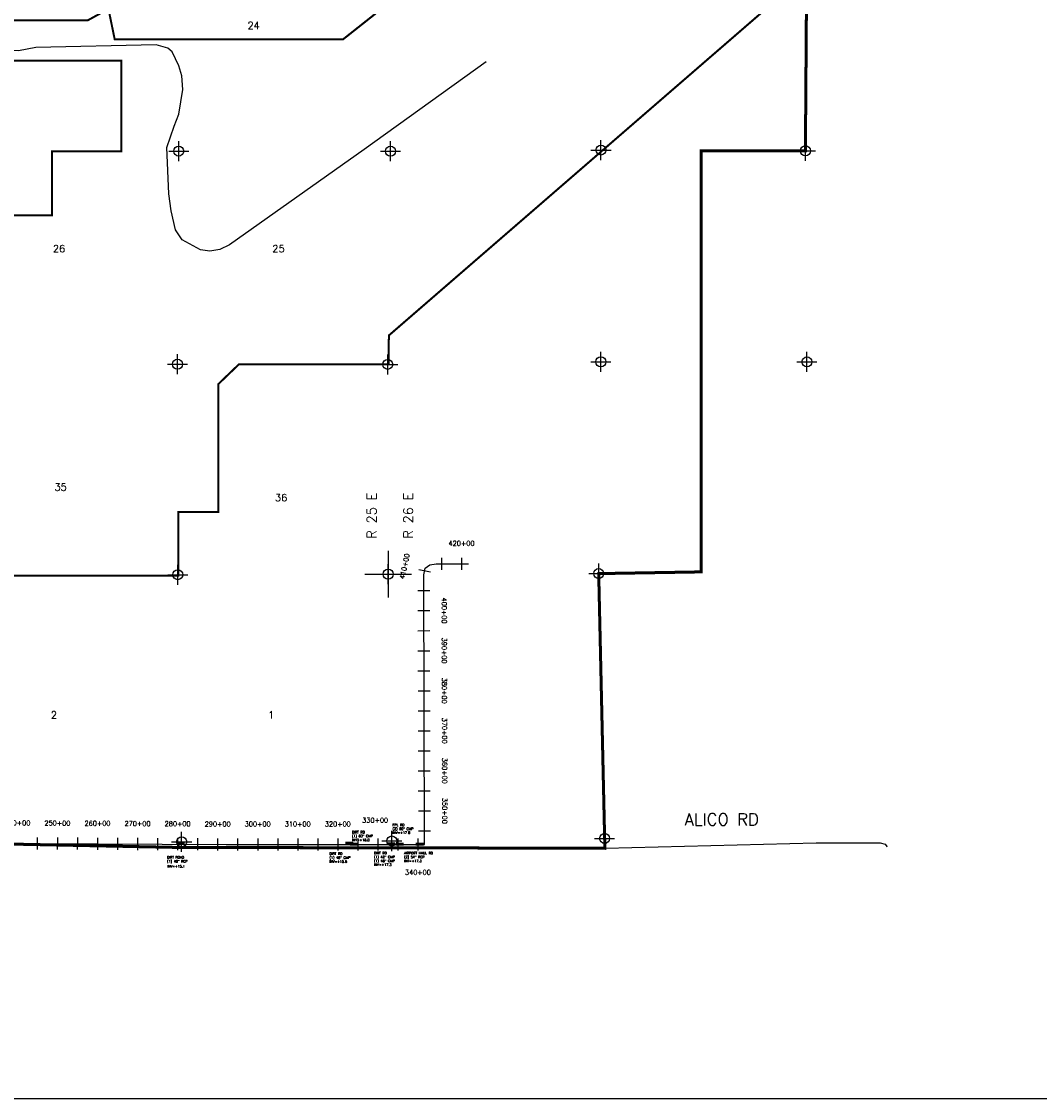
# Model space of a CAD drawing. Extents: x 195000 to 325707, y 779122 to 842722.
# Tile 16 of 21: x 242982 to 268388, y 779122 to 806006. Entities that reach past the tile are written whole.
import ezdxf
from ezdxf.enums import TextEntityAlignment as Align

# ---------------------------------------------------------------- set-up
doc = ezdxf.new("R2010")
doc.units = 0
doc.header["$LTSCALE"] = 800
doc.header["$PDMODE"] = 34
doc.header["$PDSIZE"] = 250
doc.linetypes.add('STREAM', pattern=[0])
doc.layers.get('0').update_dxf_attribs({"linetype": 'CONTINUOUS'})
for name, color, linetype in [('AIR', 10, 'CONTINUOUS'), ('BORDER', 1, 'CONTINUOUS'), ('EXLIMBS', 7, 'STREAM'), ('EXSTRUCTURES', 2, 'CONTINUOUS'), ('HEC2STA', 7, 'STREAM'), ('MAJROADS', 9, 'CONTINUOUS'), ('SEC', 2, 'CONTINUOUS'), ('TEXT', 7, 'CONTINUOUS'), ('TSHIPS', 7, 'CONTINUOUS'), ('WSHEDS', 11, 'CONTINUOUS')]:
    doc.layers.add(name, color=color, linetype=linetype)
doc.styles.get("Standard").update_dxf_attribs({"font": 'ROMANT'})

# ---------------------------------------------------------------- blocks, each defined once
blk = doc.blocks.new('RCP1')
at = {"color": 0, "const_width": 75}
blk.add_lwpolyline([(-100, 0), (100, 0)], dxfattribs=at)

msp = doc.modelspace()

# ---------------------------------------------------------------- linework, layer by layer
at = {"layer": 'AIR', "color": 0, "const_width": 50}
for points in [[(242639, 806038), (244639, 806038), (245151, 806320), (245307, 805561), (251011, 805565), (252193, 806501), (257576, 810760), (259745, 810751), (259712, 808017), (262593, 808035), (262593, 807216), (252149, 798169), (252147, 797451), (248409, 797451), (247896, 796958), (247896, 793758), (246899, 793758), (246899, 792175), (244144, 792175), (242278, 792175)], [(242278, 801166), (243741, 801166), (243741, 802762), (245472, 802762), (245472, 805027), (242639, 805027)]]:
    msp.add_lwpolyline(points, dxfattribs=at)
at = {"layer": 'BORDER', "color": 0}
msp.add_lwpolyline([(196174, 779122), (295174, 779122), (295174, 842722), (196174, 842722)], close=True, dxfattribs=at)
at = {"layer": 'EXLIMBS', "color": 0}
msp.add_lwpolyline([(220755, 788775), (221261, 788875), (221301, 788854), (221637, 788456), (222542, 787307), (222935, 786359), (223403, 785531), (224451, 785633), (227182, 785642), (231040, 785612), (237083, 785603), (241699, 785497), (248085, 785462), (253037, 785462), (253019, 792196), (253054, 792357), (253172, 792444), (253333, 792470), (254134, 792470)], dxfattribs=at)
at = {"layer": 'HEC2STA', "color": 0}
for p, q in [((253462, 792620), (253462, 792320)), ((253962, 792620), (253962, 792320)), ((252895, 792329), (253188, 792266)), ((252870, 791799), (253170, 791800)), ((252872, 791299), (253172, 791300)), ((252873, 790799), (253173, 790800)), ((252874, 790299), (253174, 790300)), ((252876, 789799), (253176, 789800)), ((252877, 789299), (253177, 789300)), ((252878, 788799), (253178, 788800)), ((252879, 788299), (253179, 788300)), ((252881, 787799), (253181, 787800)), ((252882, 787299), (253182, 787300)), ((252883, 786799), (253183, 786800)), ((252885, 786299), (253185, 786300)), ((243375, 785638), (243374, 785338)), ((243875, 785635), (243874, 785335)), ((244375, 785633), (244374, 785333)), ((244875, 785630), (244874, 785330)), ((245375, 785627), (245374, 785327)), ((245875, 785624), (245874, 785324)), ((246375, 785621), (246374, 785321)), ((246875, 785619), (246874, 785319)), ((247375, 785616), (247374, 785316)), ((247875, 785613), (247874, 785313)), ((248375, 785612), (248375, 785312)), ((248875, 785612), (248875, 785312)), ((249375, 785612), (249375, 785312)), ((249875, 785612), (249875, 785312)), ((250375, 785612), (250375, 785312)), ((250875, 785612), (250875, 785312)), ((251375, 785612), (251375, 785312)), ((251875, 785612), (251875, 785312)), ((252375, 785612), (252375, 785312)), ((252875, 785612), (252875, 785312)), ((252886, 785799), (253186, 785800))]:
    msp.add_line(p, q, dxfattribs=at)
at = {"layer": 'MAJROADS', "color": 0}
for points in [[(254581, 804997), (251537, 802815), (248175, 800435), (247928, 800318), (247682, 800271), (247444, 800309), (246991, 800557), (246824, 800807), (246713, 801282), (246661, 801706), (246605, 802860), (246788, 803391), (246911, 803690), (247007, 804313), (246983, 804649), (246908, 804903), (246739, 805247), (246632, 805342), (246339, 805423), (243341, 805357), (242908, 805276), (240009, 805329), (240008, 805329)], [(223310, 785338), (223747, 785469), (224200, 785533), (224938, 785536), (225885, 785562), (231172, 785514), (234004, 785518), (236308, 785525), (240094, 785431), (241704, 785493), (247007, 785386), (252211, 785381), (252502, 785380)], [(252502, 785380), (257556, 785366), (262811, 785502), (264412, 785507), (264537, 785472), (264579, 785413), (264584, 785402)]]:
    msp.add_lwpolyline(points, dxfattribs=at)
at = {"layer": 'SEC', "color": 0}
for p in [(246904, 802771), (257444, 802798), (262546, 802778), (252190, 802767), (246875, 797451), (252120, 797447), (257440, 797511), (262585, 797508), (246880, 792197), (252133, 792211), (257387, 792224), (257535, 785613), (246978, 785528), (252223, 785549)]:
    msp.add_point(p, dxfattribs=at)
at = {"layer": 'TSHIPS', "color": 0}
for p, q in [((252133, 792791), (252133, 791631)), ((251553, 792211), (252713, 792211))]:
    msp.add_line(p, q, dxfattribs=at)
at = {"layer": 'WSHEDS', "color": 0, "const_width": 75}
msp.add_lwpolyline([(266977, 817550), (266601, 815769), (262583, 808023), (262546, 802778), (259946, 802778), (259946, 792267), (257387, 792224), (257535, 785613), (257541, 785366), (252188, 785380), (246985, 785386), (241682, 785493), (240072, 785431), (236286, 785525), (233981, 785517), (231149, 785513), (225862, 785561), (224915, 785535), (224178, 785532), (223725, 785469), (223288, 785338)], dxfattribs=at)

# ---------------------------------------------------------------- block references
at = {"layer": 'EXSTRUCTURES', "color": 0}
for p in [(246953, 785491), (251160, 785498), (251278, 785468), (252206, 785481), (252422, 785468), (252919, 785468)]:
    msp.add_blockref('RCP1', p, dxfattribs=at)

# ---------------------------------------------------------------- texts
for s, p in [('FPL RD', (252242, 785920)), ('(2) 60" CMP', (252242, 785822)), ('(1) 60" CMP', (251229, 785643)), ('DIRT RD', (251229, 785740)), ('INV=+18.0', (251229, 785545)), ('INV=+17.8', (252242, 785725)), ('AIRPORT HAUL RD', (252530, 785217)), ('DIRT ROAD', (246615, 785110)), ('(1) 48" RCP', (246615, 785013)), ('DIRT RD', (250669, 785202)), ('(1) 48" CMP', (250669, 785105)), ('INV=+15.6', (250669, 785007)), ('(1) 42" CMP', (251778, 785119)), ('(1) 48" CMP', (251778, 785022)), ('DIRT RD', (251778, 785217)), ('(2) 54" RCP', (252530, 785119)), ('INV=+17.3', (252530, 785022)), ('INV=+15.1', (246622, 784886)), ('INV=+17.3', (251778, 784925))]:
    msp.add_text(s, height=60, dxfattribs=at).set_placement(p)
at = {"layer": 'HEC2STA', "color": 0}
for s, rotation, p in [('420+00', 359.9352, (253963, 792920)), ('410+00', 77.7995, (252601, 792393)), ('400+00', 270.1483, (253472, 791301)), ('390+00', 270.1483, (253474, 790301)), ('380+00', 270.1483, (253477, 789301)), ('370+00', 270.1483, (253479, 788301)), ('360+00', 270.1483, (253482, 787301)), ('350+00', 270.1483, (253485, 786301)), ('240+00', 359.6812, (242877, 785941)), ('250+00', 359.6812, (243877, 785935)), ('260+00', 359.6812, (244877, 785930)), ('270+00', 359.6812, (245877, 785924)), ('280+00', 359.6812, (246877, 785919)), ('290+00', 359.6812, (247877, 785913))]:
    msp.add_text(s, height=120, rotation=rotation, dxfattribs=at).set_placement(p, align=Align.CENTER)
for s, p in [('330+00', (251807, 786007)), ('300+00', (248875, 785912)), ('310+00', (249875, 785912)), ('320+00', (250875, 785912)), ('340+00', (252875, 784706))]:
    msp.add_text(s, height=120, dxfattribs=at).set_placement(p, align=Align.CENTER)
at = {"layer": 'SEC', "color": 0}
for s, p in [('24', (248620, 805815)), ('26', (243764, 800246)), ('25', (249240, 800246)), ('35', (243803, 794294)), ('36', (249306, 794030)), ('2', (243711, 788606)), ('1', (249135, 788606))]:
    msp.add_text(s, height=180, dxfattribs=at).set_placement(p)
for s, p in [('R 25 E', (251840, 793093)), ('R 26 E', (252751, 793093))]:
    msp.add_text(s, height=240, rotation=90, dxfattribs=at).set_placement(p)
at = {"layer": 'TEXT', "color": 0}
msp.add_text('ALICO RD', height=300, dxfattribs=at).set_placement((259530, 785939))

doc.saveas('drawing.dxf')
